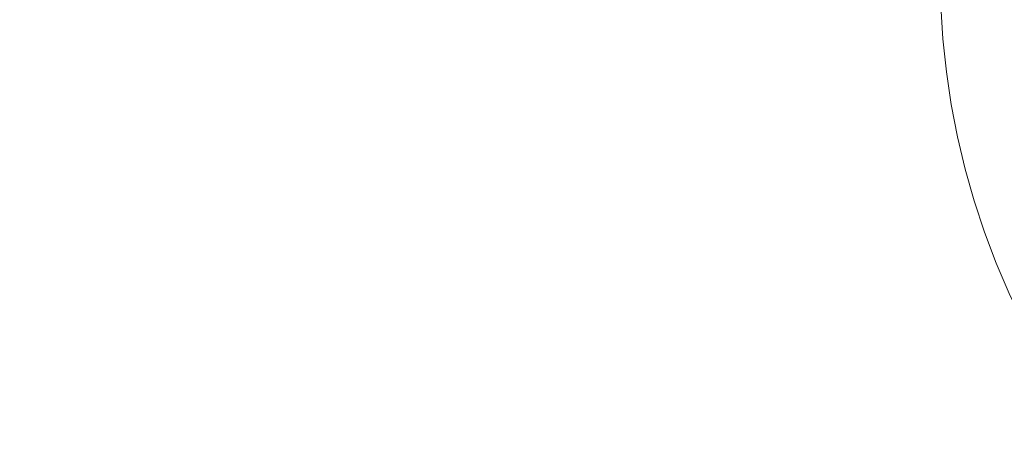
# Model space of a CAD drawing. Header units: centimetres. Extents: x -26 to 27.3, y 37.2 to 39.
# Tile 103 of 256: x -8.515 to -8.135, y 37.516 to 37.682. Entities that reach past the tile are written whole.
import ezdxf

# ---------------------------------------------------------------- set-up
doc = ezdxf.new("R2010")
doc.units = ezdxf.units.CM
doc.header["$LTSCALE"] = 2.54
doc.layers.add('Lucido design-1', color=7, linetype='Continuous')

# ---------------------------------------------------------------- blocks, each defined once
blk = doc.blocks.new('Gruppo-6-1')
at = {"color": 7, "linetype": 'Continuous', "lineweight": 9}
for points in [[(-25.85973, 38.90011, -349.28267), (-25.85973, 37.30011, -349.28267), (27.24027, 37.30011, -349.28267), (27.24027, 38.90011, -349.28267)], [(-25.85973, 38.90011, -373.24943), (-25.85973, 37.30011, -373.24943), (27.24027, 37.30011, -373.24943), (27.24027, 38.90011, -373.24943)]]:
    blk.add_3dface(points, dxfattribs=at)
for points, invisible_edges in [([(-25.85973, 37.30011, -350.08267), (-25.85973, 38.90011, -350.08267), (-8.15973, 38.90011, -350.08267), (-8.15973, 37.70011, -350.08267)], 8), ([(-25.85973, 37.30011, -374.04943), (-25.85973, 38.90011, -374.04943), (-8.15973, 38.90011, -374.04943), (-8.15973, 37.70011, -374.04943)], 8), ([(-8.15973, 37.70011, -350.08267), (-8.15946, 37.68738, -350.08267), (-25.85973, 37.30011, -350.08267)], 10), ([(-8.15973, 37.70011, -374.04943), (-8.15946, 37.68738, -374.04943), (-25.85973, 37.30011, -374.04943)], 10), ([(-25.85973, 37.30011, -350.08267), (-8.15946, 37.68738, -350.08267), (-8.15865, 37.67467, -350.08267)], 9), ([(-25.85973, 37.30011, -374.04943), (-8.15946, 37.68738, -374.04943), (-8.15865, 37.67467, -374.04943)], 9), ([(-8.15865, 37.67467, -350.08267), (-8.15946, 37.68738, -350.08267), (-8.15511, 37.68756, -350.08257), (-8.15431, 37.67504, -350.08257)], 14), ([(-8.15865, 37.67467, -374.04943), (-8.15946, 37.68738, -374.04943), (-8.15511, 37.68756, -374.04933), (-8.15431, 37.67504, -374.04933)], 14), ([(-8.15431, 37.67504, -350.08257), (-8.15511, 37.68756, -350.08257), (-8.15098, 37.68774, -350.08231), (-8.15019, 37.67539, -350.08231)], 15), ([(-8.15431, 37.67504, -374.04933), (-8.15511, 37.68756, -374.04933), (-8.15098, 37.68774, -374.04907), (-8.15019, 37.67539, -374.04907)], 15), ([(-8.15019, 37.67539, -350.08231), (-8.15098, 37.68774, -350.08231), (-8.14687, 37.68791, -350.08187), (-8.14609, 37.67574, -350.08187)], 15), ([(-8.15019, 37.67539, -374.04907), (-8.15098, 37.68774, -374.04907), (-8.14687, 37.68791, -374.04863), (-8.14609, 37.67574, -374.04863)], 15), ([(-8.14609, 37.67574, -350.08187), (-8.14687, 37.68791, -350.08187), (-8.14278, 37.68809, -350.08126), (-8.14202, 37.67609, -350.08126)], 15), ([(-8.14609, 37.67574, -374.04863), (-8.14687, 37.68791, -374.04863), (-8.14278, 37.68809, -374.04803), (-8.14202, 37.67609, -374.04803)], 15), ([(-8.14202, 37.67609, -350.08126), (-8.14278, 37.68809, -350.08126), (-8.13873, 37.68826, -350.08049), (-8.13797, 37.67643, -350.08049)], 15), ([(-8.14202, 37.67609, -374.04803), (-8.14278, 37.68809, -374.04803), (-8.13873, 37.68826, -374.04725), (-8.13797, 37.67643, -374.04725)], 15), ([(-8.13797, 37.67643, -350.08049), (-8.13873, 37.68826, -350.08049), (-8.13471, 37.68843, -350.07955), (-8.13397, 37.67677, -350.07955)], 15), ([(-8.13797, 37.67643, -374.04725), (-8.13873, 37.68826, -374.04725), (-8.13471, 37.68843, -374.04631), (-8.13397, 37.67677, -374.04631)], 15), ([(-8.15865, 37.67467, -350.08267), (-8.1573, 37.66201, -350.08267), (-25.85973, 37.30011, -350.08267)], 10), ([(-8.15865, 37.67467, -374.04943), (-8.1573, 37.66201, -374.04943), (-25.85973, 37.30011, -374.04943)], 10), ([(-8.1573, 37.66201, -350.08267), (-8.15865, 37.67467, -350.08267), (-8.15431, 37.67504, -350.08257), (-8.15298, 37.66256, -350.08257)], 14), ([(-8.1573, 37.66201, -374.04943), (-8.15865, 37.67467, -374.04943), (-8.15431, 37.67504, -374.04933), (-8.15298, 37.66256, -374.04933)], 14), ([(-8.15298, 37.66256, -350.08257), (-8.15431, 37.67504, -350.08257), (-8.15019, 37.67539, -350.08231), (-8.14888, 37.66309, -350.08231)], 15), ([(-8.15298, 37.66256, -374.04933), (-8.15431, 37.67504, -374.04933), (-8.15019, 37.67539, -374.04907), (-8.14888, 37.66309, -374.04907)], 15), ([(-8.14888, 37.66309, -350.08231), (-8.15019, 37.67539, -350.08231), (-8.14609, 37.67574, -350.08187), (-8.1448, 37.66361, -350.08187)], 15), ([(-8.14888, 37.66309, -374.04907), (-8.15019, 37.67539, -374.04907), (-8.14609, 37.67574, -374.04863), (-8.1448, 37.66361, -374.04863)], 15), ([(-8.1448, 37.66361, -350.08187), (-8.14609, 37.67574, -350.08187), (-8.14202, 37.67609, -350.08126), (-8.14074, 37.66413, -350.08126)], 15), ([(-8.1448, 37.66361, -374.04863), (-8.14609, 37.67574, -374.04863), (-8.14202, 37.67609, -374.04803), (-8.14074, 37.66413, -374.04803)], 15), ([(-8.14074, 37.66413, -350.08126), (-8.14202, 37.67609, -350.08126), (-8.13797, 37.67643, -350.08049), (-8.13672, 37.66464, -350.08049)], 15), ([(-8.14074, 37.66413, -374.04803), (-8.14202, 37.67609, -374.04803), (-8.13797, 37.67643, -374.04725), (-8.13672, 37.66464, -374.04725)], 15), ([(-8.13672, 37.66464, -350.08049), (-8.13797, 37.67643, -350.08049), (-8.13397, 37.67677, -350.07955), (-8.13273, 37.66515, -350.07955)], 15), ([(-8.13672, 37.66464, -374.04725), (-8.13797, 37.67643, -374.04725), (-8.13397, 37.67677, -374.04631), (-8.13273, 37.66515, -374.04631)], 15), ([(-8.14705, 37.65085, -350.08231), (-8.14888, 37.66309, -350.08231), (-8.1448, 37.66361, -350.08187), (-8.14299, 37.65154, -350.08187)], 15), ([(-8.14705, 37.65085, -374.04907), (-8.14888, 37.66309, -374.04907), (-8.1448, 37.66361, -374.04863), (-8.14299, 37.65154, -374.04863)], 15), ([(-8.14299, 37.65154, -350.08187), (-8.1448, 37.66361, -350.08187), (-8.14074, 37.66413, -350.08126), (-8.13896, 37.65223, -350.08126)], 15), ([(-8.14299, 37.65154, -374.04863), (-8.1448, 37.66361, -374.04863), (-8.14074, 37.66413, -374.04803), (-8.13896, 37.65223, -374.04803)], 15), ([(-8.13896, 37.65223, -350.08126), (-8.14074, 37.66413, -350.08126), (-8.13672, 37.66464, -350.08049), (-8.13496, 37.65292, -350.08049)], 15), ([(-8.13896, 37.65223, -374.04803), (-8.14074, 37.66413, -374.04803), (-8.13672, 37.66464, -374.04725), (-8.13496, 37.65292, -374.04725)], 15), ([(-8.13496, 37.65292, -350.08049), (-8.13672, 37.66464, -350.08049), (-8.13273, 37.66515, -350.07955), (-8.131, 37.6536, -350.07955)], 15), ([(-8.13496, 37.65292, -374.04725), (-8.13672, 37.66464, -374.04725), (-8.13273, 37.66515, -374.04631), (-8.131, 37.6536, -374.04631)], 15), ([(-8.1573, 37.66201, -350.08267), (-8.15542, 37.64941, -350.08267), (-25.85973, 37.30011, -350.08267)], 10), ([(-25.85973, 37.30011, -374.04943), (-8.1573, 37.66201, -374.04943), (-8.15542, 37.64941, -374.04943)], 9), ([(-8.15542, 37.64941, -350.08267), (-8.1573, 37.66201, -350.08267), (-8.15298, 37.66256, -350.08257), (-8.15112, 37.65015, -350.08257)], 14), ([(-8.15542, 37.64941, -374.04943), (-8.1573, 37.66201, -374.04943), (-8.15298, 37.66256, -374.04933), (-8.15112, 37.65015, -374.04933)], 14), ([(-8.15112, 37.65015, -350.08257), (-8.15298, 37.66256, -350.08257), (-8.14888, 37.66309, -350.08231), (-8.14705, 37.65085, -350.08231)], 15), ([(-8.15112, 37.65015, -374.04933), (-8.15298, 37.66256, -374.04933), (-8.14888, 37.66309, -374.04907), (-8.14705, 37.65085, -374.04907)], 15), ([(-8.14068, 37.63956, -350.08187), (-8.14299, 37.65154, -350.08187), (-8.13896, 37.65223, -350.08126), (-8.13668, 37.64043, -350.08126)], 15), ([(-8.14068, 37.63956, -374.04863), (-8.14299, 37.65154, -374.04863), (-8.13896, 37.65223, -374.04803), (-8.13668, 37.64043, -374.04803)], 15), ([(-8.13668, 37.64043, -350.08126), (-8.13896, 37.65223, -350.08126), (-8.13496, 37.65292, -350.08049), (-8.13271, 37.64128, -350.08049)], 15), ([(-8.13668, 37.64043, -374.04803), (-8.13896, 37.65223, -374.04803), (-8.13496, 37.65292, -374.04725), (-8.13271, 37.64128, -374.04725)], 15), ([(-8.13271, 37.64128, -350.08049), (-8.13496, 37.65292, -350.08049), (-8.131, 37.6536, -350.07955), (-8.12878, 37.64213, -350.07955)], 15), ([(-8.13271, 37.64128, -374.04725), (-8.13496, 37.65292, -374.04725), (-8.131, 37.6536, -374.04631), (-8.12878, 37.64213, -374.04631)], 15), ([(-25.85973, 37.30011, -350.08267), (-8.15542, 37.64941, -350.08267), (-8.153, 37.63691, -350.08267)], 9), ([(-8.15542, 37.64941, -374.04943), (-8.153, 37.63691, -374.04943), (-25.85973, 37.30011, -374.04943)], 10), ([(-8.153, 37.63691, -350.08267), (-8.15542, 37.64941, -350.08267), (-8.15112, 37.65015, -350.08257), (-8.14874, 37.63783, -350.08257)], 14), ([(-8.153, 37.63691, -374.04943), (-8.15542, 37.64941, -374.04943), (-8.15112, 37.65015, -374.04933), (-8.14874, 37.63783, -374.04933)], 14), ([(-8.14874, 37.63783, -350.08257), (-8.15112, 37.65015, -350.08257), (-8.14705, 37.65085, -350.08231), (-8.1447, 37.6387, -350.08231)], 15), ([(-8.14874, 37.63783, -374.04933), (-8.15112, 37.65015, -374.04933), (-8.14705, 37.65085, -374.04907), (-8.1447, 37.6387, -374.04907)], 15), ([(-8.1447, 37.6387, -350.08231), (-8.14705, 37.65085, -350.08231), (-8.14299, 37.65154, -350.08187), (-8.14068, 37.63956, -350.08187)], 15), ([(-8.1447, 37.6387, -374.04907), (-8.14705, 37.65085, -374.04907), (-8.14299, 37.65154, -374.04863), (-8.14068, 37.63956, -374.04863)], 15), ([(-8.13785, 37.6277, -350.08187), (-8.14068, 37.63956, -350.08187), (-8.13668, 37.64043, -350.08126), (-8.1339, 37.62873, -350.08126)], 15), ([(-8.13785, 37.6277, -374.04863), (-8.14068, 37.63956, -374.04863), (-8.13668, 37.64043, -374.04803), (-8.1339, 37.62873, -374.04803)], 15), ([(-8.1339, 37.62873, -350.08126), (-8.13668, 37.64043, -350.08126), (-8.13271, 37.64128, -350.08049), (-8.12997, 37.62975, -350.08049)], 15), ([(-8.1339, 37.62873, -374.04803), (-8.13668, 37.64043, -374.04803), (-8.13271, 37.64128, -374.04725), (-8.12997, 37.62975, -374.04725)], 15), ([(-8.153, 37.63691, -350.08267), (-8.15005, 37.62452, -350.08267), (-25.85973, 37.30011, -350.08267)], 10), ([(-8.153, 37.63691, -374.04943), (-8.15005, 37.62452, -374.04943), (-25.85973, 37.30011, -374.04943)], 10), ([(-8.15005, 37.62452, -350.08267), (-8.153, 37.63691, -350.08267), (-8.14874, 37.63783, -350.08257), (-8.14583, 37.62562, -350.08257)], 14), ([(-8.15005, 37.62452, -374.04943), (-8.153, 37.63691, -374.04943), (-8.14874, 37.63783, -374.04933), (-8.14583, 37.62562, -374.04933)], 14), ([(-8.14583, 37.62562, -350.08257), (-8.14874, 37.63783, -350.08257), (-8.1447, 37.6387, -350.08231), (-8.14184, 37.62666, -350.08231)], 15), ([(-8.14583, 37.62562, -374.04933), (-8.14874, 37.63783, -374.04933), (-8.1447, 37.6387, -374.04907), (-8.14184, 37.62666, -374.04907)], 15), ([(-8.14184, 37.62666, -350.08231), (-8.1447, 37.6387, -350.08231), (-8.14068, 37.63956, -350.08187), (-8.13785, 37.6277, -350.08187)], 15), ([(-8.14184, 37.62666, -374.04907), (-8.1447, 37.6387, -374.04907), (-8.14068, 37.63956, -374.04863), (-8.13785, 37.6277, -374.04863)], 15), ([(-8.14658, 37.61227, -350.08267), (-8.15005, 37.62452, -350.08267), (-8.14583, 37.62562, -350.08257), (-8.14241, 37.61354, -350.08257)], 14), ([(-8.14658, 37.61227, -374.04943), (-8.15005, 37.62452, -374.04943), (-8.14583, 37.62562, -374.04933), (-8.14241, 37.61354, -374.04933)], 14), ([(-8.14241, 37.61354, -350.08257), (-8.14583, 37.62562, -350.08257), (-8.14184, 37.62666, -350.08231), (-8.13846, 37.61475, -350.08231)], 15), ([(-8.14241, 37.61354, -374.04933), (-8.14583, 37.62562, -374.04933), (-8.14184, 37.62666, -374.04907), (-8.13846, 37.61475, -374.04907)], 15), ([(-8.13846, 37.61475, -350.08231), (-8.14184, 37.62666, -350.08231), (-8.13785, 37.6277, -350.08187), (-8.13453, 37.61596, -350.08187)], 15), ([(-8.13846, 37.61475, -374.04907), (-8.14184, 37.62666, -374.04907), (-8.13785, 37.6277, -374.04863), (-8.13453, 37.61596, -374.04863)], 15), ([(-8.13453, 37.61596, -350.08187), (-8.13785, 37.6277, -350.08187), (-8.1339, 37.62873, -350.08126), (-8.13062, 37.61715, -350.08126)], 15), ([(-8.13453, 37.61596, -374.04863), (-8.13785, 37.6277, -374.04863), (-8.1339, 37.62873, -374.04803), (-8.13062, 37.61715, -374.04803)], 15), ([(-25.85973, 37.30011, -350.08267), (-8.15005, 37.62452, -350.08267), (-8.14658, 37.61227, -350.08267)], 9), ([(-25.85973, 37.30011, -374.04943), (-8.15005, 37.62452, -374.04943), (-8.14658, 37.61227, -374.04943)], 9), ([(-8.13849, 37.60162, -350.08257), (-8.14241, 37.61354, -350.08257), (-8.13846, 37.61475, -350.08231), (-8.13459, 37.603, -350.08231)], 15), ([(-8.13849, 37.60162, -374.04933), (-8.14241, 37.61354, -374.04933), (-8.13846, 37.61475, -374.04907), (-8.13459, 37.603, -374.04907)], 15), ([(-8.13459, 37.603, -350.08231), (-8.13846, 37.61475, -350.08231), (-8.13453, 37.61596, -350.08187), (-8.13071, 37.60437, -350.08187)], 15), ([(-8.13459, 37.603, -374.04907), (-8.13846, 37.61475, -374.04907), (-8.13453, 37.61596, -374.04863), (-8.13071, 37.60437, -374.04863)], 15), ([(-25.85973, 37.30011, -350.08267), (-8.14658, 37.61227, -350.08267), (-8.1426, 37.60017, -350.08267)], 9), ([(-25.85973, 37.30011, -374.04943), (-8.14658, 37.61227, -374.04943), (-8.1426, 37.60017, -374.04943)], 9), ([(-8.1426, 37.60017, -350.08267), (-8.14658, 37.61227, -350.08267), (-8.14241, 37.61354, -350.08257), (-8.13849, 37.60162, -350.08257)], 14), ([(-8.1426, 37.60017, -374.04943), (-8.14658, 37.61227, -374.04943), (-8.14241, 37.61354, -374.04933), (-8.13849, 37.60162, -374.04933)], 14), ([(-8.13405, 37.58988, -350.08257), (-8.13849, 37.60162, -350.08257), (-8.13459, 37.603, -350.08231), (-8.13022, 37.59142, -350.08231)], 15), ([(-8.13405, 37.58988, -374.04933), (-8.13849, 37.60162, -374.04933), (-8.13459, 37.603, -374.04907), (-8.13022, 37.59142, -374.04907)], 15), ([(-8.1426, 37.60017, -350.08267), (-8.1381, 37.58826, -350.08267), (-25.85973, 37.30011, -350.08267)], 10), ([(-8.1426, 37.60017, -374.04943), (-8.1381, 37.58826, -374.04943), (-25.85973, 37.30011, -374.04943)], 10), ([(-8.1381, 37.58826, -350.08267), (-8.1426, 37.60017, -350.08267), (-8.13849, 37.60162, -350.08257), (-8.13405, 37.58988, -350.08257)], 14), ([(-8.1381, 37.58826, -374.04943), (-8.1426, 37.60017, -374.04943), (-8.13849, 37.60162, -374.04933), (-8.13405, 37.58988, -374.04933)], 14), ([(-25.85973, 37.30011, -350.08267), (-8.1381, 37.58826, -350.08267), (-8.1331, 37.57654, -350.08267)], 9), ([(-25.85973, 37.30011, -374.04943), (-8.1381, 37.58826, -374.04943), (-8.1331, 37.57654, -374.04943)], 9), ([(-8.1331, 37.57654, -350.08267), (-8.1381, 37.58826, -350.08267), (-8.13405, 37.58988, -350.08257), (-8.12913, 37.57834, -350.08257)], 14), ([(-8.1331, 37.57654, -374.04943), (-8.1381, 37.58826, -374.04943), (-8.13405, 37.58988, -374.04933), (-8.12913, 37.57834, -374.04933)], 14), ([(-25.85973, 37.30011, -350.08267), (-8.1331, 37.57654, -350.08267), (-8.12761, 37.56505, -350.08267)], 9), ([(-8.1331, 37.57654, -374.04943), (-8.12761, 37.56505, -374.04943), (-25.85973, 37.30011, -374.04943)], 10), ([(-8.12761, 37.56505, -350.08267), (-8.12164, 37.5538, -350.08267), (-25.85973, 37.30011, -350.08267)], 10), ([(-8.12761, 37.56505, -374.04943), (-8.12164, 37.5538, -374.04943), (-25.85973, 37.30011, -374.04943)], 10), ([(-25.85973, 37.30011, -350.08267), (-8.12164, 37.5538, -350.08267), (-8.11519, 37.54282, -350.08267)], 9), ([(-25.85973, 37.30011, -374.04943), (-8.12164, 37.5538, -374.04943), (-8.11519, 37.54282, -374.04943)], 9), ([(-8.11519, 37.54282, -350.08267), (-8.10829, 37.53212, -350.08267), (-25.85973, 37.30011, -350.08267)], 10), ([(-8.11519, 37.54282, -374.04943), (-8.10829, 37.53212, -374.04943), (-25.85973, 37.30011, -374.04943)], 10), ([(-25.85973, 37.30011, -350.08267), (-8.10829, 37.53212, -350.08267), (-8.10093, 37.52172, -350.08267)], 9), ([(-25.85973, 37.30011, -374.04943), (-8.10829, 37.53212, -374.04943), (-8.10093, 37.52172, -374.04943)], 9), ([(-8.10093, 37.52172, -350.08267), (-8.09314, 37.51165, -350.08267), (-25.85973, 37.30011, -350.08267)], 10), ([(-8.10093, 37.52172, -374.04943), (-8.09314, 37.51165, -374.04943), (-25.85973, 37.30011, -374.04943)], 10)]:
    blk.add_3dface(points, dxfattribs=dict(at, invisible_edges=invisible_edges))

msp = doc.modelspace()

# ---------------------------------------------------------------- block references
at = {"layer": 'Lucido design-1', "color": 7}
msp.add_blockref('Gruppo-6-1', (0, 0), dxfattribs=at)

doc.saveas('drawing.dxf')
